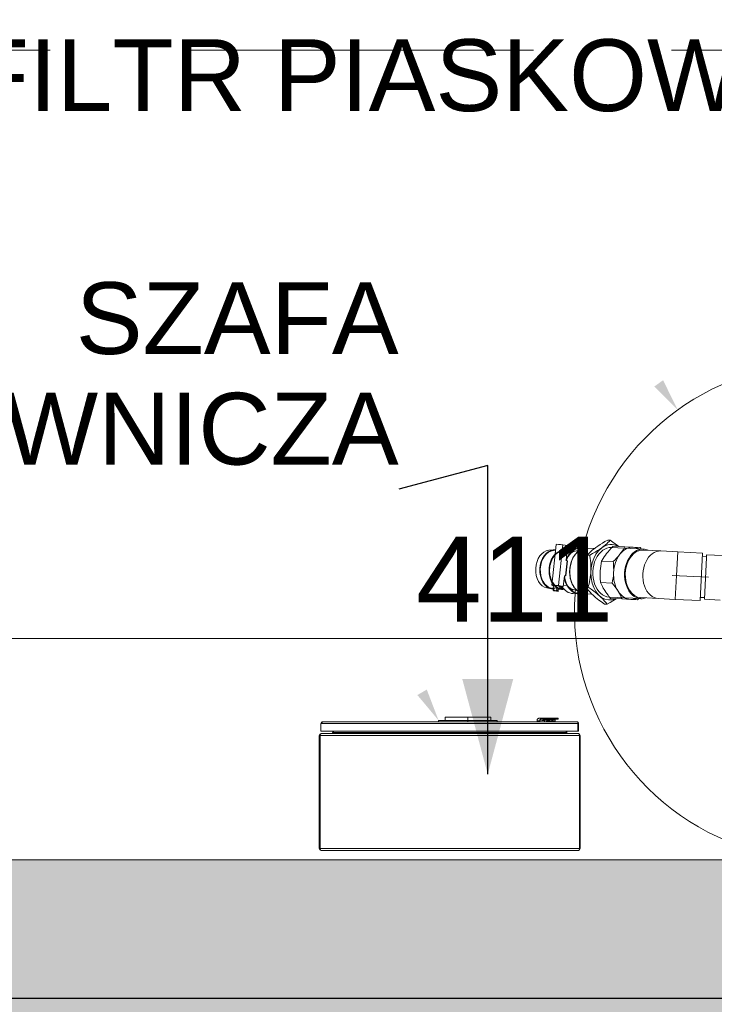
# Model space of a CAD drawing. Header units: centimetres. Extents: x -1436 to 1974, y -887 to 4352.
# Tile 84 of 105: x 786 to 893, y 2288 to 2438. Entities that reach past the tile are written whole.
import ezdxf
from ezdxf.enums import TextEntityAlignment as Align

# ---------------------------------------------------------------- set-up
doc = ezdxf.new("R2010")
doc.units = ezdxf.units.CM
doc.header["$MEASUREMENT"] = 0
doc.linetypes.add('DASHDOT', pattern=[25.4, 12.7, -6.35, 0, -6.35])
doc.linetypes.add('Przerywana podwójnie', pattern=[109.361107, 52.916665, -21.166666, 14.111111, -21.166666])
doc.layers.add('00 - nowa technologia myjni_Nr_pióra__246', color=7, linetype='Continuous', lineweight=20, true_color=0x1db3b3)
for name, color, linetype, lineweight in [('199-Z Wymiary i opisy_Nr_pióra__11', 7, 'Continuous', 0), ('201-A Ppoż_Nr_pióra__31', 1, 'Continuous', 30), ('299-A Wymiary Opisy_Nr_pióra__11', 7, 'Continuous', 0), ('410-K Osie główne_Nr_pióra__11', 7, 'Continuous', 0), ('420-K Ściany_Nr_pióra__27', 7, 'Continuous', 20), ('Nowe_199-Z Wymiary i opisy_Nr_pióra__135', 5, 'Continuous', 20)]:
    doc.layers.add(name, color=color, linetype=linetype, lineweight=lineweight)
for name, color, linetype in [('299-A Wymiary Opisy', 7, 'Continuous'), ('410-K Osie główne', 7, 'Continuous'), ('420-K Ściany', 7, 'Continuous')]:
    doc.layers.add(name, color=color, linetype=linetype)
doc.styles.add('STYL_AUTOMATYCZNY_1', font='arial.ttf')
doc.styles.add('STYL_AUTOMATYCZNY_2', font='arial.ttf')
doc.linetypes.add('PPOZ REI 60', pattern='A,0,[1,PW.01 RZUT PARTERU1.Shx,S=1.984127,R=0,X=0,Y=0],-400,0', length=400)
doc.dimstyles.new('STYL_AUTOMATYCZNY__2', dxfattribs={"dimtxt": 13, "dimasz": 7.6, "dimexe": 0.18, "dimexo": 0.0625, "dimgap": 0, "dimtad": 1, "dimtih": 1, "dimtoh": 1, "dimdec": 0, "dimzin": 0, "dimdsep": 46, "dimtxsty": 'STYL_AUTOMATYCZNY_1', "dimblk": 'ARROWHEAD_2', "dimblk1": 'ARROWHEAD_2', "dimblk2": 'ARROWHEAD_2', "dimcen": 0.09, "dimclrd": 7, "dimclre": 7, "dimclrt": 7, "dimadec": 0, "dimazin": 0, "dimtfac": 1, "dimtdec": 4, "dimtmove": 0, "dimatfit": 3, "dimfxl": 0, "dimtolj": 1, "dimtzin": 0, "dimarcsym": 0})
doc.dimstyles.new('STYL_AUTOMATYCZNY__3', dxfattribs={"dimtxt": 0.18, "dimasz": 14.592, "dimexe": 0.18, "dimexo": 0.0625, "dimgap": 0, "dimtad": 0, "dimtih": 1, "dimtoh": 1, "dimdec": 4, "dimzin": 0, "dimdsep": 46, "dimcen": 0.09, "dimadec": 0, "dimazin": 0, "dimtfac": 1, "dimtdec": 4, "dimtmove": 0, "dimatfit": 3, "dimldrblk": 'ARROWHEAD_5', "dimfxl": 0, "dimtolj": 1, "dimtzin": 0, "dimarcsym": 0})

# ---------------------------------------------------------------- blocks, each defined once
blk = doc.blocks.new('Ściana_7_1', base_point=(1066.75, 2309.77))
at = {"layer": '420-K Ściany', "linetype": 'Continuous', "lineweight": 0, "true_color": 0x000000}
blk.add_hatch(color=18, dxfattribs=at).paths.add_polyline_path([(1066.75, 2309.77), (655.25, 2309.77), (655.29, 2276.77), (1066.75, 2276.77)])
at = {"layer": '420-K Ściany_Nr_pióra__27', "color": 7, "linetype": 'Continuous', "lineweight": 20, "flags": 128}
blk.add_lwpolyline([(1066.75, 2309.77), (655.25, 2309.77)], dxfattribs=at)
blk = doc.blocks.new('Standardowy znacznik osi[21]_1', base_point=(-163, 2433.81))
at = {"layer": '410-K Osie główne_Nr_pióra__11', "color": 7, "linetype": 'Przerywana podwójnie', "lineweight": 0}
blk.add_line((-63, 2433.81), (1039.92, 2433.81), dxfattribs=at)
at = {"layer": '410-K Osie główne_Nr_pióra__11', "color": 7, "lineweight": 0, "style": 'STYL_AUTOMATYCZNY_2'}
for tag, p in [('AC_MarkerText_1_0', (-178, 2441.31)), ('AC_MarkerText_1_1', (1154.92, 2441.31))]:
    blk.add_attdef(tag, text='', height=15, dxfattribs=at).set_placement(p, align=Align.TOP_CENTER)
blk = doc.blocks.new('*D121')
at = {"layer": '299-A Wymiary Opisy_Nr_pióra__11', "color": 7, "linetype": 'Continuous', "lineweight": 0}
for p, q in [((655.25, 2336.17), (655.25, 2351.17)), ((1066.75, 2336.17), (1066.75, 2351.17)), ((658.14, 2348.67), (652.37, 2338.67)), ((1063.86, 2338.67), (1069.63, 2348.67)), ((650.36, 2343.67), (655.25, 2343.67)), ((655.25, 2343.67), (1066.75, 2343.67)), ((1066.75, 2343.67), (1071.64, 2343.67))]:
    blk.add_line(p, q, dxfattribs=at)
at = {"layer": '299-A Wymiary Opisy_Nr_pióra__11', "color": 7, "lineweight": 0, "insert": (846.79, 2346.27), "char_height": 13, "attachment_point": 7, "style": 'STYL_AUTOMATYCZNY_1'}
blk.add_mtext('\\A1;{\\pql;\\fArial|b0|i0|c238|p0;\\W1.000000;411}', dxfattribs=at)
blk = doc.blocks.new('ARROWHEAD_2')
at = {"color": 0, "linetype": 'Continuous', "lineweight": 0}
for p, q in [((-0.378, -0.655), (0.378, 0.655)), ((0, 0), (-1, 0))]:
    blk.add_line(p, q, dxfattribs=at)
blk = doc.blocks.new('ARROWHEAD_5')
at = {"linetype": 'Continuous', "lineweight": 0}
blk.add_hatch(color=0, dxfattribs=at).paths.add_polyline_path([(-1, 0.2679), (0, 0), (-1, -0.2679)])
at = {"color": 0, "linetype": 'Continuous', "lineweight": 0}
blk.add_line((0, 0), (-1, 0), dxfattribs=at)

msp = doc.modelspace()

# ---------------------------------------------------------------- hatches: boundary and pattern name
at = {"layer": '00 - nowa technologia myjni_Nr_pióra__246', "linetype": 'Continuous', "lineweight": 20, "true_color": 0x1db3b3}
for points in [[(884.69, 2383.25), (883.34, 2382.27), (886.94, 2378.7)], [(848.46, 2335.84), (847.02, 2335), (850.27, 2331.11)]]:
    msp.add_hatch(color=132, dxfattribs=at).paths.add_polyline_path(points)

# ---------------------------------------------------------------- linework, layer by layer
at = {"layer": '00 - nowa technologia myjni_Nr_pióra__246', "color": 132, "linetype": 'Continuous', "lineweight": 20, "true_color": 0x1db3b3}
for p, q in [((876.21, 2358.75), (876.59, 2358.73)), ((867.16, 2357.18), (867.86, 2357.25)), ((867.64, 2351.84), (868.31, 2358.09)), ((867.86, 2357.15), (868.21, 2357.18)), ((868.65, 2351.77), (869.32, 2358.02)), ((870.06, 2357.92), (869.32, 2358.02)), ((870.06, 2357.92), (869.81, 2355.6)), ((870.51, 2356.79), (870.53, 2356.75)), ((870.62, 2356.9), (871.18, 2357.03)), ((872.16, 2357.6), (871.24, 2357.64)), ((871.73, 2357.07), (871.61, 2357.07)), ((873.04, 2357.5), (874.15, 2357.44)), ((881.67, 2357.37), (876.8, 2357.61)), ((877.05, 2357.8), (878.83, 2357.71)), ((878.83, 2357.71), (880.13, 2357.64)), ((880.13, 2357.64), (881.17, 2357.59)), ((884.35, 2357.08), (881.67, 2357.22)), ((884.35, 2357.08), (886.94, 2356.95)), ((886.75, 2353.31), (886.94, 2356.95)), ((890.73, 2356.76), (886.94, 2356.95)), ((890.73, 2356.76), (890.36, 2349.47)), ((869.74, 2353.26), (869.99, 2355.58)), ((869.79, 2353.25), (870.03, 2355.57)), ((869.99, 2355.58), (869.81, 2355.6)), ((873.08, 2356.45), (873.46, 2356.43)), ((875.27, 2355.54), (877.05, 2355.45)), ((891.35, 2356.23), (890.71, 2356.26)), ((891.03, 2349.69), (891.35, 2356.06)), ((891.35, 2356.06), (891.37, 2356.48)), ((893.81, 2356.36), (891.37, 2356.48)), ((869.39, 2351.66), (869.57, 2353.29)), ((869.56, 2353.27), (869.72, 2353.26)), ((869.56, 2353.26), (869.76, 2353.25)), ((869.74, 2353.26), (869.57, 2353.29)), ((869.71, 2353.26), (869.57, 2353.28)), ((869.72, 2353.26), (869.72, 2353.26)), ((875.11, 2352.23), (876.89, 2352.14)), ((886.57, 2349.66), (886.75, 2353.31)), ((866.87, 2351.42), (867.56, 2351.28)), ((867.57, 2351.38), (867.89, 2351.32)), ((867.72, 2351.81), (867.87, 2351.78)), ((867.88, 2351.81), (867.83, 2351.42)), ((867.9, 2351.4), (867.86, 2351.02)), ((867.86, 2351.02), (867.87, 2351.01)), ((867.91, 2351), (867.87, 2351.01)), ((868, 2351.42), (867.9, 2351.4)), ((868, 2351.42), (867.96, 2351.03)), ((868.06, 2350.99), (867.96, 2350.99)), ((868.39, 2351.38), (868, 2351.42)), ((868.04, 2350.98), (868.04, 2350.99)), ((868.14, 2350.97), (868.04, 2350.98)), ((868.04, 2350.98), (868.04, 2350.98)), ((868.06, 2351), (868.16, 2350.98)), ((868.15, 2350.99), (868.06, 2351)), ((868.16, 2350.98), (868.06, 2350.99)), ((868.24, 2350.97), (868.14, 2350.97)), ((868.15, 2351), (868.15, 2351)), ((868.15, 2350.99), (868.24, 2350.98)), ((868.16, 2350.99), (868.16, 2350.98)), ((868.24, 2350.98), (868.24, 2350.97)), ((868.34, 2350.97), (868.24, 2350.98)), ((868.24, 2350.97), (868.34, 2350.95)), ((868.33, 2350.97), (868.33, 2350.96)), ((868.33, 2350.96), (868.43, 2350.95)), ((868.43, 2350.96), (868.33, 2350.96)), ((868.34, 2350.94), (868.33, 2350.94)), ((868.44, 2350.97), (868.34, 2350.97)), ((868.34, 2350.95), (868.34, 2350.96)), ((868.43, 2350.95), (868.34, 2350.95)), ((868.39, 2351.38), (868.35, 2350.99)), ((868.67, 2351.33), (868.39, 2351.38)), ((868.53, 2350.95), (868.43, 2350.96)), ((868.44, 2350.97), (868.45, 2350.97)), ((868.45, 2350.97), (868.46, 2351.13)), ((868.55, 2351.11), (868.46, 2351.13)), ((868.46, 2351.12), (868.55, 2351.11)), ((868.53, 2350.95), (868.55, 2351.11)), ((868.53, 2350.95), (868.53, 2350.95)), ((868.57, 2350.93), (868.58, 2350.93)), ((868.57, 2350.93), (868.57, 2350.93)), ((868.67, 2351.33), (868.63, 2350.95)), ((869.39, 2351.66), (868.65, 2351.77)), ((868.67, 2351.27), (868.97, 2351.21)), ((868.78, 2351.72), (868.74, 2351.32)), ((868.81, 2351.69), (868.78, 2351.69)), ((869.39, 2351.66), (868.81, 2351.69)), ((868.99, 2351.31), (869.53, 2351.21)), ((869.93, 2351.81), (869.41, 2351.84)), ((869.93, 2351.81), (869.96, 2351.84)), ((870.34, 2351.35), (870.88, 2351.16)), ((871.43, 2351.07), (871.3, 2351.08)), ((872.84, 2351.55), (873.22, 2351.53)), ((871.8, 2350.5), (870.88, 2350.55)), ((872.69, 2350.51), (873.8, 2350.45)), ((876.42, 2350.02), (881.29, 2349.78)), ((876.65, 2349.81), (878.42, 2349.72)), ((879.73, 2349.65), (878.42, 2349.72)), ((881.3, 2349.93), (883.98, 2349.79)), ((883.98, 2349.79), (886.57, 2349.66)), ((886.57, 2349.66), (890.36, 2349.47)), ((891.04, 2349.94), (890.39, 2349.97)), ((893.47, 2349.56), (891.03, 2349.69)), ((875.71, 2348.95), (876.1, 2348.93)), ((850.27, 2331.11), (854.77, 2331.11)), ((850.27, 2330.91), (850.27, 2331.11)), ((851.27, 2331.61), (851.27, 2331.11)), ((851.27, 2331.61), (851.47, 2331.61)), ((852.11, 2331.61), (851.47, 2331.61)), ((852.11, 2331.61), (854.13, 2331.61)), ((854.77, 2331.61), (854.13, 2331.61)), ((855.41, 2331.61), (854.77, 2331.61)), ((854.77, 2331.11), (859.27, 2331.11)), ((854.77, 2330.91), (854.77, 2331.11)), ((855.41, 2331.61), (857.43, 2331.61)), ((858.07, 2331.61), (857.43, 2331.61)), ((858.07, 2331.61), (858.27, 2331.61)), ((858.27, 2331.61), (858.27, 2331.11)), ((859.27, 2330.91), (859.27, 2331.11)), ((866.99, 2331.46), (865.75, 2331.46)), ((865.81, 2331.19), (865.81, 2331.18)), ((865.81, 2331.18), (865.81, 2331.19)), ((865.81, 2331.18), (865.81, 2331.18)), ((865.81, 2330.91), (865.81, 2331.18)), ((865.97, 2331.34), (865.97, 2331.34)), ((866.28, 2331.32), (866.38, 2331.32)), ((867.11, 2331.26), (866.95, 2331.24)), ((866.95, 2331.23), (866.95, 2331.24)), ((866.97, 2331.23), (867.21, 2331.21)), ((866.99, 2331.46), (866.99, 2331.3)), ((868.4, 2331.46), (866.99, 2331.46)), ((868.01, 2331.3), (866.99, 2331.3)), ((867.03, 2331.22), (867.03, 2331.24)), ((867.04, 2331.25), (867.15, 2331.26)), ((867.15, 2331.23), (867.05, 2331.24)), ((867.05, 2331.22), (867.05, 2331.24)), ((867.11, 2331.25), (867.11, 2331.26)), ((867.15, 2331.26), (867.28, 2331.25)), ((867.18, 2331.25), (867.15, 2331.24)), ((867.15, 2331.24), (867.17, 2331.24)), ((867.15, 2331.24), (867.15, 2331.24)), ((867.15, 2331.22), (867.15, 2331.23)), ((867.32, 2331.26), (867.17, 2331.27)), ((867.17, 2331.25), (867.17, 2331.27)), ((867.18, 2331.25), (867.23, 2331.24)), ((867.18, 2331.25), (867.18, 2331.24)), ((867.2, 2331.24), (867.23, 2331.24)), ((867.25, 2331.27), (867.4, 2331.26)), ((867.28, 2331.25), (867.33, 2331.25)), ((867.41, 2331.25), (867.28, 2331.23)), ((867.28, 2331.22), (867.28, 2331.23)), ((867.29, 2331.21), (867.4, 2331.22)), ((867.29, 2331.21), (867.53, 2331.19)), ((867.32, 2331.26), (867.32, 2331.25)), ((867.38, 2331.26), (867.38, 2331.26)), ((867.4, 2331.2), (867.4, 2331.22)), ((867.41, 2331.24), (867.41, 2331.25)), ((867.48, 2331.21), (867.41, 2331.21)), ((867.41, 2331.2), (867.41, 2331.21)), ((867.48, 2331.25), (867.43, 2331.25)), ((867.47, 2331.25), (867.43, 2331.25)), ((867.43, 2331.24), (867.43, 2331.25)), ((867.43, 2331.25), (867.43, 2331.25)), ((867.57, 2331.24), (867.45, 2331.22)), ((867.45, 2331.22), (867.49, 2331.22)), ((867.45, 2331.22), (867.45, 2331.22)), ((867.47, 2331.24), (867.47, 2331.25)), ((867.48, 2331.25), (867.6, 2331.25)), ((867.48, 2331.19), (867.48, 2331.21)), ((867.51, 2331.22), (867.63, 2331.23)), ((867.55, 2331.19), (867.59, 2331.2)), ((867.55, 2331.19), (867.55, 2331.19)), ((867.64, 2331.19), (867.55, 2331.19)), ((867.57, 2331.23), (867.57, 2331.24)), ((867.73, 2331.23), (867.58, 2331.21)), ((867.58, 2331.2), (867.58, 2331.21)), ((867.59, 2331.24), (867.63, 2331.24)), ((867.59, 2331.23), (867.59, 2331.24)), ((867.59, 2331.2), (867.67, 2331.19)), ((867.61, 2331.24), (867.61, 2331.24)), ((867.61, 2331.2), (867.79, 2331.22)), ((867.7, 2331.19), (867.61, 2331.2)), ((867.61, 2331.2), (867.61, 2331.2)), ((867.63, 2331.23), (867.63, 2331.24)), ((867.64, 2331.19), (867.64, 2331.19)), ((867.64, 2331.19), (867.67, 2331.19)), ((867.65, 2331.24), (867.73, 2331.24)), ((867.67, 2331.19), (867.67, 2331.19)), ((867.89, 2331.22), (867.7, 2331.19)), ((867.7, 2331.19), (867.7, 2331.19)), ((867.79, 2331.23), (867.73, 2331.23)), ((867.73, 2331.21), (867.73, 2331.23)), ((867.78, 2331.23), (867.74, 2331.23)), ((867.75, 2331.23), (867.75, 2331.23)), ((867.78, 2331.23), (867.88, 2331.23)), ((867.79, 2331.22), (867.79, 2331.23)), ((867.8, 2331.19), (867.95, 2331.21)), ((867.89, 2331.21), (867.89, 2331.22)), ((867.91, 2331.21), (867.91, 2331.22)), ((867.93, 2331.21), (867.93, 2331.23)), ((868.01, 2331.3), (868.01, 2331.2)), ((868.3, 2331.3), (868.04, 2331.3)), ((868.17, 2331.22), (868.17, 2331.05)), ((868.17, 2331.18), (868.17, 2331.18)), ((868.3, 2331.3), (868.57, 2331.3)), ((868.57, 2331.3), (868.3, 2331.3)), ((868.39, 2331.35), (868.62, 2331.35)), ((868.39, 2331.35), (868.39, 2331.35)), ((868.4, 2331.46), (868.4, 2331.46)), ((868.4, 2331.46), (868.57, 2331.46)), ((868.4, 2331.46), (868.4, 2331.46)), ((868.62, 2331.41), (868.45, 2331.41)), ((868.62, 2331.35), (868.62, 2331.41)), ((832.23, 2330.63), (832.35, 2330.63)), ((832.23, 2330.63), (832.23, 2329.46)), ((832.35, 2330.91), (832.35, 2330.86)), ((832.35, 2330.91), (832.51, 2330.91)), ((832.35, 2330.83), (832.35, 2330.63)), ((832.51, 2330.83), (832.35, 2330.83)), ((871.61, 2330.63), (832.35, 2330.63)), ((832.51, 2330.91), (832.51, 2330.86)), ((832.51, 2330.91), (871.45, 2330.91)), ((832.51, 2330.83), (832.51, 2330.86)), ((865.36, 2331.06), (865.81, 2331.06)), ((865.36, 2330.91), (865.36, 2331.06)), ((865.81, 2330.91), (865.81, 2331.06)), ((866.49, 2331.09), (866.49, 2330.91)), ((867.61, 2331.01), (867.61, 2330.91)), ((868.17, 2331.05), (868.17, 2330.91)), ((868.17, 2331.05), (868.17, 2331.05)), ((871.61, 2330.91), (871.45, 2330.91)), ((871.61, 2330.63), (871.61, 2330.91)), ((871.61, 2330.79), (871.65, 2330.83)), ((871.61, 2329.46), (871.61, 2330.63)), ((871.73, 2330.63), (871.61, 2330.63)), ((871.61, 2330.63), (871.61, 2329.46)), ((871.73, 2329.46), (871.73, 2330.63)), ((831.98, 2311.47), (831.98, 2328.81)), ((832.03, 2328.96), (832.1, 2328.91)), ((832.1, 2328.81), (832.1, 2328.96)), ((832.1, 2328.81), (871.86, 2328.81)), ((832.1, 2328.81), (832.1, 2311.47)), ((832.35, 2329.46), (832.23, 2329.46)), ((871.7, 2329.09), (832.26, 2329.09)), ((871.61, 2329.46), (832.35, 2329.46)), ((834.07, 2329.12), (834.01, 2329.16)), ((834.03, 2329.46), (834.03, 2329.25)), ((834.14, 2329.15), (834.15, 2329.16)), ((834.15, 2329.25), (834.15, 2329.46)), ((834.15, 2329.25), (834.15, 2329.16)), ((869.81, 2329.25), (834.15, 2329.25)), ((869.81, 2329.46), (869.81, 2329.25)), ((869.81, 2329.16), (869.81, 2329.25)), ((869.83, 2329.15), (869.81, 2329.16)), ((869.96, 2329.16), (869.9, 2329.12)), ((869.93, 2329.25), (869.93, 2329.46)), ((871.73, 2329.46), (871.61, 2329.46)), ((871.86, 2328.96), (871.86, 2328.81)), ((871.86, 2328.91), (871.94, 2328.96)), ((871.86, 2311.47), (871.86, 2328.81)), ((871.98, 2328.81), (871.98, 2311.47)), ((832.03, 2311.32), (832.1, 2311.37)), ((832.1, 2311.47), (871.86, 2311.47)), ((832.1, 2311.47), (832.1, 2311.32)), ((871.7, 2311.19), (832.26, 2311.19)), ((871.86, 2311.32), (871.86, 2311.47)), ((871.86, 2311.37), (871.94, 2311.32))]:
    msp.add_line(p, q, dxfattribs=at)
at = {"layer": '00 - nowa technologia myjni_Nr_pióra__246', "color": 132, "linetype": 'DASHDOT', "lineweight": 20, "true_color": 0x1db3b3}
for p, q in [((891.66, 2353.06), (886.11, 2353.34)), ((854.77, 2331.66), (854.77, 2331.06)), ((867.18, 2331.24), (867.18, 2331.24)), ((867.2, 2331.21), (867.2, 2331.24)), ((867.27, 2331.27), (867.27, 2331.26)), ((867.5, 2331.22), (867.5, 2331.22)), ((867.52, 2331.19), (867.52, 2331.21)), ((867.58, 2331.24), (867.58, 2331.23)), ((867.63, 2331.24), (867.63, 2331.24)), ((867.64, 2331.2), (867.64, 2331.18)), ((867.77, 2330.89), (867.77, 2331.06))]:
    msp.add_line(p, q, dxfattribs=at)
at = {"layer": '00 - nowa technologia myjni_Nr_pióra__246', "color": 132, "linetype": 'Continuous', "lineweight": 20, "true_color": 0x1db3b3}
for points in [[(874.38, 2357.61), (874.68, 2357.83), (875.02, 2358.05), (875.38, 2358.28), (875.78, 2358.52), (876.21, 2358.75)], [(876.59, 2358.73), (876.41, 2358.54), (876.23, 2358.36), (876.05, 2358.19), (875.84, 2358), (875.63, 2357.83), (875.41, 2357.66), (875.29, 2357.57)], [(877.9, 2357.76), (877.7, 2357.92), (877.36, 2358.18), (876.99, 2358.45), (876.59, 2358.73)], [(873.04, 2357.5), (872.96, 2357.5), (872.87, 2357.5), (872.78, 2357.49), (872.7, 2357.48), (872.61, 2357.47), (872.52, 2357.45), (872.44, 2357.43), (872.35, 2357.4), (872.27, 2357.37), (872.18, 2357.34), (872.1, 2357.3), (871.94, 2357.21), (871.78, 2357.11), (871.63, 2356.99), (871.48, 2356.85), (871.34, 2356.71), (871.21, 2356.55), (871.09, 2356.38), (870.97, 2356.2), (870.86, 2356.01), (870.77, 2355.82), (870.68, 2355.61), (870.6, 2355.39), (870.53, 2355.17), (870.48, 2354.95), (870.43, 2354.72), (870.4, 2354.48), (870.37, 2354.25), (870.36, 2354.01), (870.36, 2353.78), (870.37, 2353.54), (870.39, 2353.31), (870.43, 2353.08), (870.47, 2352.85), (870.53, 2352.63), (870.6, 2352.41), (870.67, 2352.21), (870.76, 2352.01), (870.86, 2351.82), (870.96, 2351.64), (871.08, 2351.47), (871.2, 2351.31), (871.34, 2351.16), (871.48, 2351.03), (871.62, 2350.91), (871.77, 2350.81), (871.85, 2350.76), (871.93, 2350.72), (872.01, 2350.68), (872.1, 2350.64), (872.18, 2350.61), (872.26, 2350.58), (872.35, 2350.56), (872.43, 2350.54), (872.52, 2350.53), (872.6, 2350.52), (872.69, 2350.51)], [(873.08, 2356.45), (873.26, 2356.64), (873.44, 2356.82), (873.62, 2357), (873.83, 2357.18), (874.04, 2357.35), (874.26, 2357.53), (874.38, 2357.61)], [(875.29, 2357.57), (874.99, 2357.35), (874.66, 2357.13), (874.29, 2356.9), (873.89, 2356.67), (873.46, 2356.43)], [(877.05, 2357.8), (876.75, 2357.5), (876.48, 2357.21), (876.22, 2356.92), (876.03, 2356.68)], [(878.07, 2356.58), (878.26, 2356.82), (878.44, 2357.07), (878.6, 2357.33), (878.76, 2357.59), (878.83, 2357.71)], [(872.69, 2354.01), (872.71, 2354.32), (872.74, 2354.63), (872.78, 2354.95), (872.83, 2355.27), (872.89, 2355.6), (872.96, 2355.94), (873.05, 2356.32)], [(873.48, 2356.3), (873.53, 2355.95), (873.57, 2355.61), (873.59, 2355.28), (873.61, 2354.9), (873.62, 2354.52), (873.62, 2354.15), (873.61, 2353.97)], [(875.27, 2355.54), (875.2, 2355.15), (875.14, 2354.76), (875.09, 2354.38), (875.07, 2354.05), (875.06, 2353.89)], [(876.03, 2356.68), (875.84, 2356.43), (875.66, 2356.18), (875.5, 2355.92), (875.35, 2355.67), (875.27, 2355.54)], [(877.05, 2355.45), (877.32, 2355.72), (877.57, 2355.98), (877.81, 2356.25), (877.99, 2356.47), (878.07, 2356.58)], [(877.1, 2353.79), (877.12, 2354.16), (877.11, 2354.53), (877.1, 2354.9), (877.07, 2355.28), (877.05, 2355.45)], [(872.84, 2351.55), (872.78, 2351.95), (872.74, 2352.33), (872.71, 2352.7), (872.69, 2353.09), (872.68, 2353.46), (872.68, 2353.83), (872.69, 2354.01)], [(873.61, 2353.97), (873.59, 2353.66), (873.56, 2353.35), (873.52, 2353.03), (873.47, 2352.71), (873.41, 2352.38), (873.34, 2352.04), (873.28, 2351.79), (873.22, 2351.53)], [(875.06, 2353.89), (875.05, 2353.53), (875.05, 2353.16), (875.06, 2352.78), (875.09, 2352.41), (875.11, 2352.23)], [(876.89, 2352.14), (876.96, 2352.54), (877.02, 2352.92), (877.07, 2353.31), (877.1, 2353.63), (877.1, 2353.79)], [(875.11, 2352.23), (875.24, 2351.94), (875.38, 2351.66), (875.53, 2351.38), (875.67, 2351.15), (875.74, 2351.03)], [(874.01, 2350.26), (873.74, 2350.51), (873.5, 2350.76), (873.26, 2351.01), (873.04, 2351.28), (872.84, 2351.55)], [(873.22, 2351.53), (873.67, 2351.21), (874.08, 2350.91), (874.34, 2350.71), (874.58, 2350.51), (874.81, 2350.32), (874.92, 2350.22)], [(875.74, 2351.03), (875.9, 2350.79), (876.07, 2350.54), (876.25, 2350.3), (876.39, 2350.12), (876.65, 2349.81)], [(877.79, 2350.93), (877.63, 2351.17), (877.46, 2351.41), (877.28, 2351.65), (877.14, 2351.83), (876.89, 2352.14)], [(878.42, 2349.72), (878.29, 2350.01), (878.16, 2350.29), (878, 2350.57), (877.86, 2350.81), (877.79, 2350.93)], [(875.71, 2348.95), (875.26, 2349.27), (874.86, 2349.56), (874.59, 2349.77), (874.35, 2349.97), (874.12, 2350.16), (874.01, 2350.26)], [(874.92, 2350.22), (875.19, 2349.97), (875.43, 2349.72), (875.67, 2349.46), (875.89, 2349.2), (876.1, 2348.93)], [(876.1, 2348.93), (876.58, 2349.2), (877.01, 2349.46), (877.26, 2349.61), (877.5, 2349.77)], [(865.36, 2331.06), (865.36, 2331.13), (865.37, 2331.18), (865.39, 2331.23), (865.42, 2331.28), (865.45, 2331.32), (865.49, 2331.36), (865.54, 2331.4), (865.59, 2331.42), (865.64, 2331.44), (865.69, 2331.45), (865.75, 2331.46)], [(865.97, 2331.34), (865.94, 2331.34), (865.91, 2331.33), (865.87, 2331.31), (865.85, 2331.29), (865.83, 2331.27), (865.82, 2331.25), (865.81, 2331.22), (865.81, 2331.19)], [(866.49, 2331.09), (866.2, 2331.11), (866.14, 2331.12), (865.97, 2331.14), (865.89, 2331.15)], [(866.56, 2331.24), (866.41, 2331.26), (866.26, 2331.27), (866.11, 2331.29), (866.05, 2331.3), (866.01, 2331.32), (865.99, 2331.32), (865.98, 2331.33), (865.97, 2331.33), (865.97, 2331.34), (865.97, 2331.34)], [(866.56, 2331.24), (866.54, 2331.23), (866.53, 2331.22), (866.51, 2331.2), (866.5, 2331.16), (866.49, 2331.09)], [(866.95, 2331.24), (866.93, 2331.24), (866.93, 2331.24), (866.92, 2331.24), (866.92, 2331.24)], [(866.92, 2331.24), (866.92, 2331.23), (866.93, 2331.23), (866.93, 2331.23), (866.97, 2331.23)], [(867.03, 2331.24), (867.03, 2331.24), (867.04, 2331.25)], [(867.05, 2331.24), (867.04, 2331.24), (867.03, 2331.24), (867.03, 2331.24)], [(867.15, 2331.24), (867.15, 2331.24), (867.15, 2331.24)], [(867.15, 2331.24), (867.15, 2331.24), (867.15, 2331.24)], [(867.28, 2331.23), (867.22, 2331.23), (867.15, 2331.23)], [(867.33, 2331.25), (867.33, 2331.26), (867.32, 2331.26)], [(867.33, 2331.25), (867.33, 2331.25), (867.33, 2331.25)], [(867.4, 2331.26), (867.42, 2331.26), (867.43, 2331.25), (867.43, 2331.25), (867.43, 2331.25)], [(867.41, 2331.21), (867.4, 2331.22), (867.4, 2331.22), (867.4, 2331.22)], [(867.4, 2331.22), (867.4, 2331.22), (867.4, 2331.22)], [(867.43, 2331.25), (867.43, 2331.25), (867.43, 2331.25), (867.41, 2331.25)], [(867.45, 2331.22), (867.44, 2331.22), (867.44, 2331.22)], [(867.44, 2331.22), (867.44, 2331.22), (867.44, 2331.22), (867.45, 2331.22)], [(867.48, 2331.24), (867.48, 2331.25), (867.47, 2331.25)], [(867.48, 2331.24), (867.48, 2331.24), (867.48, 2331.24)], [(867.53, 2331.19), (867.64, 2331.19), (867.75, 2331.19), (867.8, 2331.19)], [(867.61, 2331.24), (867.61, 2331.24), (867.61, 2331.25), (867.6, 2331.25)], [(867.6, 2331.24), (867.61, 2331.24), (867.61, 2331.24)], [(867.68, 2331.17), (867.66, 2331.16), (867.64, 2331.14), (867.63, 2331.12), (867.62, 2331.08), (867.61, 2331.01)], [(867.64, 2331.23), (867.63, 2331.24), (867.63, 2331.24)], [(867.63, 2331.23), (867.63, 2331.23), (867.63, 2331.23)], [(868.01, 2331.2), (868.01, 2331.2), (868.01, 2331.2), (868, 2331.19), (867.99, 2331.19), (867.95, 2331.18), (867.85, 2331.17), (867.76, 2331.16), (867.68, 2331.17)], [(867.73, 2331.24), (867.74, 2331.24), (867.75, 2331.23), (867.75, 2331.23)], [(867.75, 2331.23), (867.75, 2331.23), (867.75, 2331.23), (867.74, 2331.23), (867.74, 2331.23)], [(867.8, 2331.22), (867.8, 2331.22), (867.79, 2331.22), (867.79, 2331.23)], [(867.79, 2331.22), (867.8, 2331.22), (867.8, 2331.22)], [(867.88, 2331.23), (867.9, 2331.23), (867.9, 2331.22), (867.9, 2331.22), (867.91, 2331.22)], [(867.91, 2331.22), (867.9, 2331.22), (867.9, 2331.22), (867.9, 2331.22), (867.89, 2331.22)], [(867.97, 2331.22), (867.97, 2331.22), (867.97, 2331.22), (867.96, 2331.23), (867.93, 2331.23)], [(867.95, 2331.21), (867.97, 2331.22), (867.97, 2331.22), (867.97, 2331.22), (867.97, 2331.22)], [(868.01, 2331.2), (868.04, 2331.2), (868.08, 2331.19), (868.11, 2331.17), (868.14, 2331.14), (868.16, 2331.11), (868.17, 2331.07), (868.17, 2331.05)], [(868.31, 2331.3), (868.33, 2331.36), (868.35, 2331.4), (868.36, 2331.43), (868.37, 2331.44), (868.39, 2331.45), (868.4, 2331.46)], [(868.35, 2331.32), (868.36, 2331.33), (868.39, 2331.35)], [(868.39, 2331.35), (868.41, 2331.38), (868.43, 2331.4), (868.45, 2331.41)], [(868.39, 2331.35), (868.39, 2331.35), (868.39, 2331.35)], [(868.45, 2331.41), (868.45, 2331.42), (868.44, 2331.44), (868.43, 2331.45), (868.41, 2331.46), (868.4, 2331.46)], [(868.17, 2331.05), (868.17, 2331.04), (868.17, 2331.04), (868.16, 2331.04), (868.15, 2331.04), (868.12, 2331.03), (868.03, 2331.02), (867.92, 2331.01), (867.8, 2331.01), (867.61, 2331.01)], [(832.26, 2329.09), (832.23, 2329.08), (832.2, 2329.07), (832.17, 2329.04), (832.14, 2329.01), (832.1, 2328.96)], [(834.15, 2329.16), (834.06, 2329.12), (834.04, 2329.11), (833.96, 2329.09), (833.88, 2329.09)], [(833.88, 2329.09), (833.91, 2329.09), (833.94, 2329.1), (833.96, 2329.12), (833.99, 2329.14), (834.01, 2329.16)], [(869.81, 2329.16), (869.9, 2329.12), (869.93, 2329.11), (870.01, 2329.09), (870.09, 2329.09)], [(870.09, 2329.09), (870.06, 2329.09), (870.03, 2329.1), (870, 2329.12), (869.98, 2329.14), (869.96, 2329.16)], [(871.7, 2329.09), (871.73, 2329.09), (871.75, 2329.08), (871.77, 2329.07), (871.79, 2329.05), (871.81, 2329.03), (871.83, 2329), (871.86, 2328.96)], [(832.26, 2311.19), (832.23, 2311.19), (832.2, 2311.21), (832.17, 2311.24), (832.14, 2311.26), (832.1, 2311.32)], [(871.7, 2311.19), (871.73, 2311.19), (871.75, 2311.2), (871.77, 2311.21), (871.79, 2311.22), (871.81, 2311.25), (871.83, 2311.27), (871.86, 2311.32)]]:
    msp.add_lwpolyline(points, dxfattribs=at)
for centre, radius, start, end in [((909.2, 2347.78), 38.1, 9.1261, 165.1157), ((869.59, 2347.88), 15.12, 38.9714, 39.9973), ((889.22, 2352.3), 16.66, 165.582, 166.0448), ((856.99, 2353.92), 16.66, 8.197, 8.6598), ((867.89, 2351.16), 0.151, 255.4825, 275.2619), ((867.88, 2351.2), 0.187, 276.9193, 294.0992), ((868.36, 2353.13), 2.14, 259.3312, 264.338), ((868.34, 2353.12), 2.13, 264.9533, 270.2231), ((868.71, 2352.19), 1.25, 253.5094, 258.1531), ((868.67, 2352.16), 1.22, 263.2789, 268.011), ((868.56, 2351.12), 0.187, 276.9193, 294.0992), ((909.2, 2347.78), 38.1, 175.03, 175.6286), ((909.2, 2347.78), 38.1, 175.8592, 334.3715), ((837.86, 1506.16), 844.54, 87.0878, 87.15816), ((870.34, 2360.3), 14.94, 314.2493, 315.2873), ((865.97, 2331.18), 0.157, 89.9971, 179.2226), ((866.87, 2344.21), 12.9, 265.9682, 266.5038), ((866.87, 2343.67), 12.37, 266.3737, 267.262), ((866.99, 2346.2), 14.9, 267.6496, 270.0017), ((862.24, 2260.52), 70.85, 85.5976, 86.5037), ((867.23, 2330.04), 1.22, 92.9664, 95.6741), ((867.18, 2331.41), 0.17, 266.4414, 275.4411), ((869.94, 2308.78), 22.6, 96.2535, 96.9473), ((867.27, 2329.31), 1.96, 86.7979, 90.7369), ((863.58, 2266.89), 64.49, 86.1272, 86.619), ((867.52, 2331.83), 0.618, 266.0948, 275.9808), ((867.5, 2331.31), 0.0949, 266.1756, 275.8403), ((867.58, 2331.14), 0.102, 86.2684, 95.4432), ((867.63, 2330.93), 0.311, 86.3392, 95.3501), ((868.01, 2331.16), 0.139, 76.4465, 90.3171), ((868.01, 2331.22), 0.157, 0.6308, 30.1097), ((868.3, 2331.36), 0.0631, 270.3183, 283.4778), ((868.28, 2331.42), 0.12, 285.2262, 302.2173), ((868.57, 2331.41), 0.0501, 0.0516, 89.3505), ((868.57, 2331.35), 0.0501, 270.6496, 359.9487), ((832.51, 2330.63), 0.28, 90.0031, 180), ((862.17, 2259.72), 71.5, 85.6402, 86.538), ((871.45, 2330.63), 0.28, 44.9886, 55.1501), ((871.45, 2330.63), 0.28, 0, 44.9886), ((832.26, 2328.81), 0.28, 90.0062, 180), ((833.87, 2329.25), 0.16, 327.9145, 0), ((833.87, 2329.25), 0.28, 340.6459, 358.811), ((870.09, 2329.25), 0.28, 180.9047, 199.3816), ((870.09, 2329.25), 0.16, 180, 212.0855), ((871.7, 2328.81), 0.28, 0, 89.9938), ((832.26, 2311.47), 0.28, 180, 269.9938), ((871.7, 2311.47), 0.28, 270.0062, 0)]:
    msp.add_arc(centre, radius, start, end, dxfattribs=at)
for centre, major_axis, ratio, start_param, end_param in [((867.22, 2354.29), (-0.15, -2.9), 0.707107, 3.241761, 6.182961), ((867.92, 2354.25), (-0.15, -3), 0.707107, 3.241761, 6.182961), ((867.92, 2354.25), (-0.15, -2.9), 0.707107, 3.241761, 6.182961), ((869.34, 2354.18), (-0.15, -3), 0.707107, 3.412205, 5.999714), ((869.34, 2354.18), (-0.15, -2.9), 0.707107, 3.424857, 5.960207), ((867.92, 2354.25), (-0.15, -3), 0.707107, 3.072907, 3.241761), ((869, 2358.02), (-0.684, 0.073), 0.055957, 4.226997, 6.283175), ((871.98, 2354.01), (0.18, 3.57), 0.707107, 0.699128, 1.078478), ((871.06, 2354.1), (-0.18, -3.55), 0.707107, 3.141554, 3.653553), ((872.87, 2354), (0.18, 3.5), 0.707107, 0, 3.141593), ((871.46, 2354.08), (-0.15, -3), 0.707107, 3.342952, 3.697426), ((871.98, 2354.05), (0.18, 3.55), 0.707107, 6.283147, 6.989365), ((871.98, 2354.05), (0.18, 3.5), 0.707107, 6.283147, 6.989365), ((870.75, 2354.11), (-0.15, -3), 0.707107, 2.974162, 3.161654), ((871.46, 2354.08), (-0.15, -3), 0.707107, 3.141554, 3.342952), ((871.06, 2354.1), (-0.18, -3.5), 0.707107, 2.770418, 2.954763), ((871.98, 2354.05), (0.18, 3.55), 0.707107, 6.065787, 6.283147), ((871.98, 2354.05), (0.18, 3.5), 0.707107, 6.10397, 6.283147), ((876.61, 2353.82), (0.21, 4.24), 0.707107, 0.523599, 3.48624), ((876.61, 2353.82), (0.19, 3.8), 0.707107, 0, 3.141593), ((876.61, 2353.82), (0.21, 4.24), 0.707107, 5.938538, 6.806784), ((879.93, 2353.65), (-0.2, -4), 0.707082, 3.141539, 3.926885), ((881.48, 2353.57), (0.19, 3.8), 0.707107, 0, 3.141593), ((881.48, 2353.57), (-0.18, -3.65), 0.707107, 3.141593, 6.283185), ((879.93, 2353.65), (-0.2, -3.99), 0.707377, 2.823819, 3.141459), ((884.17, 2353.44), (0.18, 3.65), 0.707107, 0, 3.141593), ((881.48, 2353.57), (0.19, 3.8), 0.707107, 6.001272, 6.283185), ((869.34, 2354.18), (-0.15, -3), 0.707107, 3.80343, 5.46291), ((869.34, 2354.18), (-0.15, -2.9), 0.707107, 3.835415, 5.430921), ((871.98, 2354.01), (0.17, 3.47), 0.707107, 0.698923, 1.132008), ((869.95, 2355.58), (-0.087, 0.0093), 0.055957, 3.141605, 4.226997), ((879.93, 2353.65), (-0.2, -4), 0.707149, 3.926977, 4.712318), ((879.93, 2353.65), (-0.2, -4), 0.707131, 4.71252, 5.497851), ((871.98, 2354.01), (0.18, 3.57), 0.707107, 1.904578, 2.270042), ((871.98, 2354.01), (0.17, 3.47), 0.707107, 1.833075, 2.269845), ((869.7, 2353.26), (-0.0249, 0.0027), 0.055957, 3.141605, 4.226997), ((869.7, 2353.26), (-0.0249, 0.0027), 0.055957, 2.357765, 3.141605), ((869.7, 2353.26), (-0.087, 0.0093), 0.055957, 3.141605, 4.226997), ((869.7, 2353.26), (-0.087, 0.0093), 0.055957, 2.357765, 3.141605), ((867.92, 2354.25), (-0.15, -3), 0.707107, 6.182961, 6.333764), ((868.33, 2351.77), (0.684, -0.073), 0.055957, 1.085404, 3.141582), ((868.33, 2351.77), (0.684, -0.073), 0.055957, 3.141582, 3.630126), ((868.29, 2351.37), (0.452, -0.048), 0.055957, 0.000021, 3.141613), ((868.29, 2351.37), (0.452, -0.048), 0.055957, 3.141613, 3.681823), ((868.33, 2351.77), (0.452, -0.048), 0.055957, 1.857765, 3.141613), ((868.24, 2350.97), (0.348, -0.037), 0.055957, 2.881364, 3.465092), ((868.24, 2350.97), (0.348, -0.037), 0.055957, 1.857765, 2.881364), ((868.24, 2350.97), (0.348, -0.037), 0.055957, 3.465092, 3.756282), ((868.24, 2350.97), (0.348, -0.037), 0.055957, 4.100841, 4.975868), ((868.24, 2350.97), (0.348, -0.037), 0.055957, 0.959248, 1.834275), ((868.33, 2351.77), (0.452, -0.048), 0.055957, 0.000021, 1.857765), ((868.24, 2350.97), (0.348, -0.037), 0.055957, 4.999358, 5.959691), ((868.24, 2350.97), (0.348, -0.037), 0.055957, 5.959691, 6.897874), ((868.63, 2354.22), (-0.15, -3), 0.707107, 0.085994, 0.158707), ((868.29, 2351.37), (0.452, -0.048), 0.055957, 5.742966, 6.283206), ((869.34, 2354.18), (-0.15, -3), 0.707107, 6.035343, 6.182961), ((869.34, 2354.18), (-0.15, -2.9), 0.707107, 6.061416, 6.182961), ((870.04, 2354.15), (-0.15, -3), 0.707107, 5.715109, 6.106974), ((870.04, 2354.15), (-0.15, -2.9), 0.707107, 5.763525, 6.02864), ((869.34, 2354.18), (-0.15, -3), 0.707107, 6.182961, 6.441893), ((871.06, 2354.1), (-0.18, -3.55), 0.707107, 5.499441, 6.283201), ((871.98, 2354.05), (0.18, 3.55), 0.707107, 2.276976, 3.141608), ((871.98, 2354.05), (0.18, 3.5), 0.707107, 2.276976, 3.141608), ((871.46, 2354.08), (-0.15, -3), 0.707107, 5.634979, 6.081824), ((870.75, 2354.11), (-0.15, -3), 0.707107, 6.263126, 6.450604), ((871.46, 2354.08), (-0.15, -3), 0.707107, 6.081824, 6.283146), ((871.06, 2354.1), (-0.18, -3.5), 0.707107, 0.186783, 0.371144), ((879.93, 2353.65), (-0.2, -4), 0.707065, 5.497874, 6.28322), ((871.98, 2354.05), (0.18, 3.5), 0.707107, 3.141608, 3.320788), ((871.98, 2354.05), (0.18, 3.55), 0.707107, 3.141608, 3.358985), ((879.93, 2353.65), (-0.2, -3.99), 0.707363, 0.000258, 0.317908), ((881.48, 2353.57), (0.19, 3.8), 0.707107, 3.141593, 3.423505), ((866.53, 2331.14), (-0.718, 0.042), 0.078284, 0.004537, 0.493646)]:
    msp.add_ellipse(centre, major_axis=major_axis, ratio=ratio, start_param=start_param, end_param=end_param, dxfattribs=at)
at = {"layer": '201-A Ppoż_Nr_pióra__31', "color": 1, "linetype": 'PPOZ REI 60', "lineweight": 30}
msp.add_line((1082.63, 2288.49), (641.51, 2288.49), dxfattribs=at)

# ---------------------------------------------------------------- block references
at = {"layer": '410-K Osie główne', "color": 7, "linetype": 'Continuous', "lineweight": 20}
msp.add_blockref('Standardowy znacznik osi[21]_1', (-163, 2433.81), dxfattribs=at)
at = {"layer": '420-K Ściany', "color": 7, "lineweight": 20}
msp.add_blockref('Ściana_7_1', (1066.75, 2309.77), dxfattribs=at)

# ---------------------------------------------------------------- texts
at = {"layer": '199-Z Wymiary i opisy_Nr_pióra__11', "color": 7, "linetype": 'Continuous', "lineweight": 0, "insert": (906.98, 2424.33), "char_height": 11, "attachment_point": 9, "style": 'STYL_AUTOMATYCZNY_1'}
msp.add_mtext('\\A1;{\\pqr;\\fArial|b0|i0|c238|p0;\\W1.000000;FILTR PIASKOWY}', dxfattribs=at)
at = {"layer": '199-Z Wymiary i opisy_Nr_pióra__11', "color": 7, "linetype": 'Continuous', "lineweight": 0, "insert": (844.15, 2370.16), "char_height": 11, "attachment_point": 9, "line_spacing_factor": 0.923867, "style": 'STYL_AUTOMATYCZNY_1'}
msp.add_mtext('\\A1;{\\pqr;\\fArial|b0|i0|c238|p0;\\W1.000000;SZAFA\\P\\pqr;\\fArial|b0|i0|c238|p0;\\W1.000000;STEROWNICZA}', dxfattribs=at)

# ---------------------------------------------------------------- dimensions: what is measured, and where the dimension line sits
at = {"layer": '299-A Wymiary Opisy', "color": 7, "linetype": 'Continuous', "lineweight": 0}
dim = msp.add_linear_dim(base=(1066.7452, 2343.6664), p1=(655.2526, 2309.7657), p2=(1066.7452, 2309.7657), dimstyle='STYL_AUTOMATYCZNY__2', dxfattribs=at)
dim.commit()
dim.dimension.update_dxf_attribs({"geometry": '*D121', "text_midpoint": (861.6275, 2352.7664), "dimtype": 160})

# ---------------------------------------------------------------- leaders
at = {"layer": '199-Z Wymiary i opisy_Nr_pióra__11', "color": 7, "linetype": 'Continuous', "lineweight": 0, "annotation_type": 0, "has_hookline": 1, "hookline_direction": 1}
for points, text_width in [([(991.08, 2364.72), (991.08, 2461.16), (970.6, 2457.58)], 143.67), ([(916.46, 2360.29), (916.46, 2424.33), (921.57, 2420.74), (906.98, 2420.74)], 127.46), ([(857.81, 2322.87), (857.81, 2370.16), (844.15, 2366.57)], 112.78)]:
    msp.add_leader(points, dimstyle='STYL_AUTOMATYCZNY__3', dxfattribs=dict(at, text_width=text_width))
at = {"layer": 'Nowe_199-Z Wymiary i opisy_Nr_pióra__135', "color": 5, "linetype": 'Continuous', "lineweight": 20, "annotation_type": 0, "has_hookline": 1, "hookline_direction": 0, "text_width": 376.78}
msp.add_leader([(699.7, 2335.29), (699.7, 2149.1), (725.53, 2149.1)], dimstyle='STYL_AUTOMATYCZNY__3', dxfattribs=at)

doc.saveas('drawing.dxf')
